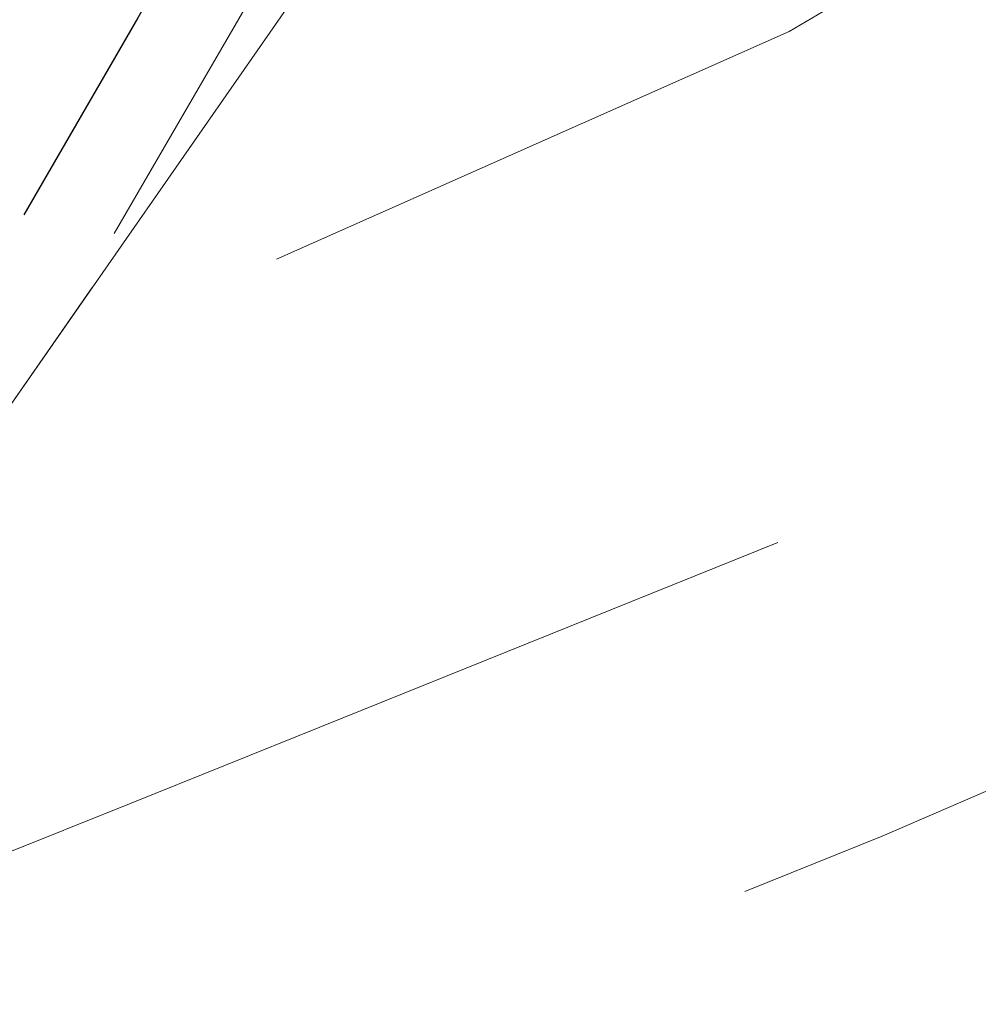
# Model space of a CAD drawing. Extents: x 1926935 to 1928139, y 199322 to 200300.
# Tile 6 of 256: x 1927232 to 1927245, y 199440 to 199453. Entities that reach past the tile are written whole.
import ezdxf

# ---------------------------------------------------------------- set-up
doc = ezdxf.new("R2010")
doc.units = 0
doc.header["$MEASUREMENT"] = 0
for name, pattern in [('DGN Style 2', [14.030763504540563, 8.418458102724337, -5.612305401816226]), ('DGN Style 3', [19.64306890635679, 14.03076350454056, -5.612305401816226]), ('treert', [0.2999994, -0.1499997, -0.1499997])]:
    doc.linetypes.add(name, pattern=pattern)
for name, color, linetype, lineweight in [('DT_X_Contour_Major', 132, 'DGN Style 3', 30), ('DT_X_Contour_Minor', 136, 'DGN Style 3', 0), ('DT_X_Terrain_Ground_Line', 92, 'DGN Style 3', 13), ('SV_X_Top_of_Bank', 97, 'DGN Style 2', 0), ('VG_X_Tree_Line_Rt', 3, 'treert', 0)]:
    doc.layers.add(name, color=color, linetype=linetype, lineweight=lineweight)

# ---------------------------------------------------------------- blocks, each defined once
blk = doc.blocks.new('*U2117', base_point=(1927600.1255, 199832.7095, 682.6088333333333))
at = {"layer": 'DT_X_Contour_Major', "elevation": 714.9999999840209, "flags": 128}
blk.add_lwpolyline([(1927550.322298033, 199578.1028711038), (1927546.807933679, 199580.9571363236), (1927546.035043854, 199581.5024553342), (1927545.22253053, 199581.9151558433), (1927544.370393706, 199582.1952378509), (1927543.478633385, 199582.3427013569), (1927541.047774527, 199582.5591127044), (1927540.202149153, 199582.6073200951), (1927539.488417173, 199582.5896337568), (1927538.906578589, 199582.5060536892), (1927538.4566334, 199582.3565798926), (1927537.432637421, 199581.8701247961), (1927536.30178448, 199581.6795864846), (1927533.677222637, 199581.4728128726), (1927529.558951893, 199581.2498039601), (1927523.946972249, 199581.0105597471), (1927506.99008133, 199580.3509281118), (1927501.418047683, 199580.1323892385), (1927497.41961493, 199579.9714963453), (1927494.99478307, 199579.8682494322), (1927494.143552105, 199579.8226484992), (1927493.971737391, 199579.7779073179), (1927493.772953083, 199579.7773998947), (1927493.305461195, 199579.8094335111), (1927492.569261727, 199579.874008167), (1927491.564354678, 199579.9711238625), (1927487.067855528, 199580.4175299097), (1927482.235658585, 199580.8895550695), (1927478.861931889, 199581.2175374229), (1927469.014102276, 199582.1739079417), (1927465.743985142, 199582.476559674), (1927463.319505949, 199582.6672369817), (1927461.740664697, 199582.745939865), (1927461.007461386, 199582.7126683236), (1927459.559001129, 199582.2961274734), (1927441.331092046, 199569.9678992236), (1927439.151486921, 199568.4930837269), (1927437.706483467, 199567.5146357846), (1927436.996081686, 199567.0325553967), (1927436.08114583, 199566.4088311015), (1927435.731863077, 199566.1607914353), (1927435.370216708, 199565.884465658), (1927434.996206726, 199565.5798537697), (1927434.609833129, 199565.2469557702), (1927433.563018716, 199564.3215129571), (1927432.862742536, 199563.724284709), (1927431.547024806, 199562.6266820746), (1927429.615865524, 199561.0287050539), (1927427.069264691, 199558.9303536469), (1927419.457740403, 199552.6675840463), (1927416.909482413, 199550.6081084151), (1927414.973351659, 199549.1267587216), (1927413.649348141, 199548.2235349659), (1927412.937471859, 199547.898437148), (1927411.855304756, 199547.8023442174), (1927411.448699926, 199547.7005221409), (1927411.040510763, 199547.4671256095), (1927410.630737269, 199547.1021546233), (1927410.219379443, 199546.605609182), (1927409.120312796, 199545.1060553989), (1927408.500474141, 199544.3559004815), (1927407.46525816, 199543.2301010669), (1927406.014664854, 199541.7286571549), (1927404.148694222, 199539.8515687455), (1927398.618936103, 199534.3451403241), (1927396.701273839, 199532.4551441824), (1927395.095605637, 199530.9149770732), (1927393.801931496, 199529.7246389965), (1927392.820251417, 199528.8841299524), (1927390.618429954, 199527.1092112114), (1927389.67708253, 199526.3588110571), (1927388.504406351, 199525.4387996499), (1927387.100401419, 199524.3491769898), (1927385.465067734, 199523.0899430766), (1927380.79573957, 199519.5058376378), (1927379.113526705, 199518.1949713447), (1927377.568884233, 199516.9504515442), (1927376.161812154, 199515.7722782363), (1927374.892310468, 199514.6604514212), (1927371.690399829, 199511.7840419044), (1927370.453575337, 199510.6769465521), (1927369.144534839, 199509.5129676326), (1927367.763278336, 199508.292105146), (1927366.309805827, 199507.0143590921), (1927362.33759113, 199503.5311915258), (1927360.893409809, 199502.2620645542), (1927359.54002687, 199501.0670593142), (1927358.277442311, 199499.9461758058), (1927357.105656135, 199498.8994140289), (1927354.101957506, 199496.2068782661), (1927352.901148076, 199495.1037106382), (1927351.55149376, 199493.8136095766), (1927350.052994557, 199492.3365750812), (1927348.405650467, 199490.6726071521), (1927343.814273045, 199485.9861147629), (1927342.214010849, 199484.3610657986), (1927340.856757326, 199483.0007881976), (1927339.742512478, 199481.90528196), (1927338.871276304, 199481.0745470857), (1927336.871991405, 199479.212282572), (1927335.94189519, 199478.3601228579), (1927334.651070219, 199477.200342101), (1927332.999516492, 199475.7329403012), (1927330.987234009, 199473.9579174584), (1927325.140175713, 199468.8143618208), (1927323.138422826, 199467.0400594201), (1927321.51845789, 199465.5748189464), (1927320.280280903, 199464.4186403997), (1927319.423891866, 199463.57152378), (1927317.649238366, 199461.7246286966), (1927316.764934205, 199460.8524383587), (1927315.443011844, 199459.6210386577), (1927313.683471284, 199458.0304295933), (1927311.486312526, 199456.0806111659), (1927305.043731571, 199450.4021495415), (1927302.854163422, 199448.4527728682), (1927301.117394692, 199446.8634890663), (1927299.83342538, 199445.6342981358), (1927299.002255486, 199444.7652000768), (1927297.389534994, 199442.9277290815), (1927296.613292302, 199442.0908423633), (1927295.494104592, 199440.9582854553), (1927294.031971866, 199439.5300583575), (1927292.226894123, 199437.80616107), (1927283.00299295, 199429.0714099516), (1927282.435866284, 199429.6719843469), (1927282.307514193, 199429.8143212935), (1927282.165512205, 199429.9839431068), (1927282.00986032, 199430.1808497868), (1927281.840558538, 199430.4050413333), (1927281.018633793, 199431.5149332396), (1927281.251842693, 199432.8817134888), (1927281.303497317, 199433.2108925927), (1927281.358514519, 199433.6126669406), (1927281.416894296, 199434.0870365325), (1927281.478636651, 199434.6340013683), (1927281.774613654, 199437.355892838), (1927281.962442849, 199438.9825246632), (1927281.991843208, 199439.3019988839), (1927281.999546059, 199439.5632936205), (1927281.985551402, 199439.7664088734), (1927281.949859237, 199439.9113446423), (1927281.732668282, 199440.4519594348), (1927280.543525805, 199443.6851064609), (1927280.310200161, 199444.4309743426), (1927280.119855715, 199445.2829435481), (1927279.97249247, 199446.2410140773), (1927279.868110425, 199447.3051859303), (1927279.64706657, 199450.2844459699), (1927279.560975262, 199451.3153854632), (1927279.468484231, 199452.1737589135), (1927279.369593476, 199452.8595663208), (1927279.264302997, 199453.372807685), (1927278.758014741, 199455.365279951), (1927276.054859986, 199460.9500372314), (1927275.527071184, 199462.0900084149), (1927275.10219967, 199463.1164545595), (1927274.780245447, 199464.0293756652), (1927274.561208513, 199464.8287717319), (1927273.779176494, 199468.2943949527), (1927273.586879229, 199468.7194879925), (1927273.546703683, 199468.8134411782), (1927273.508590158, 199468.913118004), (1927273.472538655, 199469.0185184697), (1927273.438549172, 199469.1296425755), (1927273.284742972, 199469.661576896), (1927272.218614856, 199469.3202732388), (1927271.982042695, 199469.2426083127), (1927271.729238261, 199469.1558865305), (1927271.460201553, 199469.060107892), (1927271.174932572, 199468.9552723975), (1927269.805802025, 199468.444907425), (1927267.293174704, 199466.5176704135), (1927266.579870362, 199465.9734183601), (1927265.516797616, 199465.1666209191), (1927264.103956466, 199464.0972780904), (1927262.341346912, 199462.7653898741), (1927253.299709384, 199455.9373056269), (1927254.643643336, 199467.8601362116), (1927255.072981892, 199470.3363496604), (1927255.785025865, 199472.6552054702), (1927256.779775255, 199474.8167036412), (1927258.057230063, 199476.8208441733), (1927261.840716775, 199481.9554087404), (1927263.083983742, 199483.6435459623), (1927263.976169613, 199484.8570342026), (1927264.517274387, 199485.5958734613), (1927264.707298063, 199485.8600637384), (1927264.745919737, 199485.9317058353), (1927264.767206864, 199485.9739189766), (1927264.80210199, 199486.0468268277), (1927264.850605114, 199486.1504293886), (1927264.912716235, 199486.2847266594), (1927265.234320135, 199486.9830682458), (1927264.433797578, 199486.8907279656), (1927263.963805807, 199486.8230377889), (1927262.89691159, 199486.6595416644), (1927261.233114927, 199486.4002395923), (1927258.972415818, 199486.0451315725), (1927247.02971427, 199484.1644136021), (1927245.783083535, 199481.2383311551), (1927245.542360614, 199480.6690949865), (1927245.354462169, 199480.2154218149), (1927245.219388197, 199479.8773116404), (1927245.137138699, 199479.654764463), (1927244.988239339, 199479.2153893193), (1927244.973340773, 199478.9484505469), (1927245.040319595, 199478.4771655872), (1927245.189175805, 199477.8015344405), (1927245.419909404, 199476.9215571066), (1927246.144368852, 199474.3024893), (1927246.217834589, 199473.2730304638), (1927245.894887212, 199472.1489548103), (1927245.175526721, 199470.9302623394), (1927244.059753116, 199469.6169530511), (1927240.555806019, 199465.9886391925), (1927239.364114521, 199464.6946950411), (1927238.417000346, 199463.5340979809), (1927237.714463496, 199462.5068480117), (1927237.256503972, 199461.6129451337), (1927236.36138167, 199459.4070002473), (1927235.912726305, 199458.4154488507), (1927235.238101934, 199457.0952533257), (1927234.337508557, 199455.4464136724), (1927233.210946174, 199453.4689298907), (1927229.905487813, 199447.7574476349), (1927228.820650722, 199445.8829639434), (1927228.045233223, 199444.5431245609), (1927227.579235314, 199443.7379294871), (1927227.422656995, 199443.4673787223), (1927227.417674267, 199443.4587690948), (1927227.409241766, 199443.4443278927), (1927227.387681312, 199443.4074615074), (1927227.352992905, 199443.3481699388), (1927227.305176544, 199443.2664531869), (1927227.16016231, 199443.0186416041), (1927227.030991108, 199442.7755510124), (1927226.752238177, 199442.2321379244), (1927226.323903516, 199441.3884023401), (1927225.745987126, 199440.2443442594), (1927222.70001994, 199434.2046540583)], dxfattribs=at)
at = {"layer": 'DT_X_Contour_Minor', "flags": 128}
for points, elevation in [([(1927564.021751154, 199578.4951020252), (1927556.260421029, 199584.7986301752), (1927554.55352542, 199586.0029449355), (1927552.759122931, 199586.9143771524), (1927550.877213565, 199587.5329268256), (1927548.907797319, 199587.8585939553), (1927543.539344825, 199588.3365295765), (1927541.671815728, 199588.4429936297), (1927540.095567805, 199588.4039340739), (1927538.810601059, 199588.2193509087), (1927537.816915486, 199587.8892441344), (1927535.555462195, 199586.8149279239), (1927534.174120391, 199586.4375487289), (1927531.726184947, 199586.1111483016), (1927528.211655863, 199585.8357266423), (1927523.630533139, 199585.6112837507), (1927509.992081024, 199585.0807410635), (1927505.383069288, 199584.8717900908), (1927501.784873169, 199584.6428441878), (1927499.197492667, 199584.3939033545), (1927497.620927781, 199584.1249675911), (1927494.764508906, 199583.3811456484), (1927493.28186124, 199583.1913591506), (1927490.976232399, 199583.1798661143), (1927487.847622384, 199583.3466665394), (1927483.896031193, 199583.6917604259), (1927463.534982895, 199585.7182166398), (1927462.096044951, 199584.8244488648), (1927461.575594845, 199584.5007064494), (1927461.38754798, 199584.3833109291), (1927461.247619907, 199584.2955658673), (1927460.938636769, 199584.1011129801), (1927460.413299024, 199583.7505781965), (1927459.069023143, 199582.8448135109), (1927456.905809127, 199581.3838189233), (1927453.923656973, 199579.3675944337), (1927439.560960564, 199569.6524942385), (1927437.172325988, 199568.0332669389), (1927435.940638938, 199567.19360902), (1927435.470434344, 199566.8596979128), (1927434.983585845, 199566.4877080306), (1927434.480093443, 199566.0776393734), (1927433.959957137, 199565.629491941), (1927432.550735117, 199564.3836604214), (1927431.752876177, 199563.698856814), (1927430.416215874, 199562.5788196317), (1927428.540754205, 199561.0235488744), (1927426.126491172, 199559.0330445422), (1927418.970054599, 199553.1447215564), (1927416.564227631, 199551.2074989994), (1927414.714074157, 199549.8120735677), (1927413.419594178, 199548.9584452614), (1927412.680787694, 199548.6466140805), (1927411.451535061, 199548.5374604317), (1927410.989665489, 199548.4217989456), (1927410.525996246, 199548.1566797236), (1927410.060527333, 199547.7421027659), (1927409.593258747, 199547.1780680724), (1927408.344809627, 199545.4746985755), (1927407.693466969, 199544.6751048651), (1927406.675775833, 199543.5538508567), (1927405.291736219, 199542.1109365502), (1927403.541348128, 199540.3463619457), (1927398.385181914, 199535.2119492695), (1927396.581806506, 199533.437331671), (1927395.038804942, 199531.9642883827), (1927393.756177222, 199530.7928194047), (1927392.733923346, 199529.9229247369), (1927390.355078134, 199528.0053047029), (1927389.338047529, 199527.1945732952), (1927388.071089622, 199526.2005940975), (1927386.554204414, 199525.02336711), (1927384.787391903, 199523.6628923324), (1927379.742655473, 199519.7906292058), (1927377.950938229, 199518.3974973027), (1927376.35933882, 199517.1222989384), (1927374.967857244, 199515.9650341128), (1927373.776493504, 199514.925702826), (1927370.86634731, 199512.3113974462), (1927369.713149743, 199511.2796874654), (1927368.436166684, 199510.1452865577), (1927367.035398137, 199508.9081947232), (1927365.510844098, 199507.5684119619), (1927361.280319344, 199503.8587366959), (1927359.766784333, 199502.5290954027), (1927358.39907287, 199501.3224279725), (1927357.177184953, 199500.2387344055), (1927356.101120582, 199499.2780147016), (1927353.426046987, 199496.8800606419), (1927352.320425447, 199495.8606485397), (1927351.009866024, 199494.6008777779), (1927349.494368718, 199493.1007483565), (1927347.773933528, 199491.3602602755), (1927342.912855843, 199486.3984805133), (1927341.236604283, 199484.6947518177), (1927339.853657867, 199483.3049005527), (1927338.764016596, 199482.2289267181), (1927337.967680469, 199481.466830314), (1927336.235190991, 199479.8530764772), (1927335.377046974, 199479.068745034), (1927334.101982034, 199477.926066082), (1927332.40999617, 199476.4250396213), (1927330.301089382, 199474.5656656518), (1927324.121443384, 199469.129538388), (1927322.027521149, 199467.2768873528), (1927320.380488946, 199465.7960296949), (1927319.180346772, 199464.6869654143), (1927318.427094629, 199463.949694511), (1927317.014275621, 199462.479363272), (1927316.231807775, 199461.7158456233), (1927314.944018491, 199460.5280411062), (1927313.15090777, 199458.9159497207), (1927310.852475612, 199456.879571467), (1927304.049561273, 199450.8835136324), (1927301.775513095, 199448.8683841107), (1927300.055554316, 199447.3200389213), (1927298.889684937, 199446.2384780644), (1927298.277904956, 199445.6237015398), (1927297.38527754, 199444.6066765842), (1927296.955633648, 199444.143466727), (1927296.336172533, 199443.5166058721), (1927295.526894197, 199442.7260940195), (1927294.527798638, 199441.7719311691), (1927289.422445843, 199436.9373188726), (1927288.024120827, 199438.4181136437), (1927287.750308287, 199438.7114627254), (1927287.528152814, 199438.9568836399), (1927287.35765441, 199439.1543763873), (1927287.238813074, 199439.3039409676), (1927286.804753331, 199439.890076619), (1927287.451312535, 199443.684911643), (1927287.529002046, 199444.1567604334), (1927287.580901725, 199444.4884810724), (1927287.607011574, 199444.6800735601), (1927287.668681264, 199445.2472061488), (1927287.903884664, 199447.2841063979), (1927287.950607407, 199447.6811783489), (1927287.98997418, 199447.9994369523), (1927288.021984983, 199448.2388822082), (1927288.046639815, 199448.3995141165), (1927288.144531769, 199448.9652318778), (1927287.868770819, 199449.8624067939), (1927287.757276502, 199450.2659242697), (1927287.54097682, 199451.0919731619), (1927287.21987177, 199452.3405534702), (1927286.793961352, 199454.0116651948), (1927284.561833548, 199462.7960932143), (1927283.475398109, 199465.0406847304), (1927283.238329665, 199465.6093905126), (1927282.992739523, 199466.3535400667), (1927282.738627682, 199467.2731333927), (1927282.475994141, 199468.3681704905), (1927281.764275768, 199471.5221944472), (1927281.523681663, 199472.5969659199), (1927281.335688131, 199473.4557623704), (1927281.200295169, 199474.0985837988), (1927281.117502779, 199474.525430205), (1927280.966857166, 199475.375720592), (1927280.9115156, 199475.6687290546), (1927280.858475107, 199475.910036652), (1927280.80773569, 199476.0996433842), (1927280.759297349, 199476.2375492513), (1927280.538620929, 199476.7604746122), (1927280.201328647, 199477.4739389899), (1927280.136926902, 199477.6099571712), (1927280.088275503, 199477.7122412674), (1927280.05537445, 199477.7807912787), (1927280.038223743, 199477.8156072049), (1927279.994937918, 199477.8993686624), (1927279.878367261, 199477.9398473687), (1927279.804694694, 199477.9300645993), (1927279.633635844, 199477.883368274), (1927279.365190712, 199477.7997583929), (1927278.999359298, 199477.6792349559), (1927277.893960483, 199477.3086210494), (1927277.527126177, 199477.185692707), (1927277.255672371, 199477.0948681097), (1927277.079599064, 199477.0361472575), (1927276.998906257, 199477.0095301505), (1927276.910899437, 199476.9813561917), (1927276.881327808, 199476.9718527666), (1927276.858618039, 199476.96447296), (1927276.842770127, 199476.9592167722), (1927276.833784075, 199476.9560842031), (1927276.807860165, 199476.9464206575), (1927270.322699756, 199471.9721687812), (1927268.972877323, 199470.9384117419), (1927267.702764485, 199469.9689628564), (1927266.512361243, 199469.0638221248), (1927265.401667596, 199468.2229895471), (1927260.404419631, 199464.4491565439), (1927261.147202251, 199471.0388191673), (1927261.384494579, 199472.4074045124), (1927261.778036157, 199473.6890194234), (1927262.327826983, 199474.8836639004), (1927263.033867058, 199475.9913379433), (1927265.124972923, 199478.8291748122), (1927265.836874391, 199479.8081191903), (1927266.404249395, 199480.616574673), (1927266.827097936, 199481.2545412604), (1927267.105420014, 199481.7220189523), (1927267.65491027, 199482.7413076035), (1927267.957773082, 199483.3418954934), (1927268.454243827, 199484.3791926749), (1927269.144322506, 199485.8531991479), (1927270.028009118, 199487.7639149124), (1927274.603631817, 199497.6995768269), (1927263.214189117, 199496.3858045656), (1927260.913634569, 199496.1134829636), (1927258.893160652, 199495.8595634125), (1927257.152767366, 199495.6240459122), (1927255.692454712, 199495.4069304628), (1927249.531183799, 199494.4366631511), (1927245.719469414, 199485.4898353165), (1927244.983431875, 199483.7493313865), (1927244.408911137, 199482.3621743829), (1927243.9959072, 199481.3283643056), (1927243.744420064, 199480.6479011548), (1927243.289143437, 199479.3044619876), (1927243.169259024, 199478.7569858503), (1927243.151063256, 199478.1221368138), (1927243.234556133, 199477.399914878), (1927243.419737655, 199476.590320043), (1927244.049139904, 199474.3149032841), (1927244.112966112, 199473.4205209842), (1927243.832393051, 199472.4439366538), (1927243.207420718, 199471.3851502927), (1927242.238049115, 199470.2441619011), (1927239.193859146, 199467.0919234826), (1927238.13192045, 199465.9021802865), (1927237.229246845, 199464.6971295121), (1927236.485838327, 199463.4767711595), (1927235.901694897, 199462.2411052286), (1927234.556332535, 199458.9255859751), (1927233.987020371, 199457.616743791), (1927233.288105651, 199456.1768566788), (1927232.459588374, 199454.6059246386), (1927231.50146854, 199452.9039476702), (1927228.77367891, 199448.1906158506), (1927227.877924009, 199446.642846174), (1927227.236501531, 199445.534536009), (1927226.849411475, 199444.8656853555), (1927226.716653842, 199444.6362942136), (1927226.701743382, 199444.6105305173), (1927226.676509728, 199444.5673162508), (1927226.611991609, 199444.4569962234), (1927226.508189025, 199444.2795704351), (1927226.365101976, 199444.035038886), (1927225.931157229, 199443.2934804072), (1927225.727529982, 199442.9287286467), (1927225.442106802, 199442.3906422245), (1927225.07488769, 199441.6792211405), (1927224.625872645, 199440.7944653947), (1927222.339611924, 199436.2611577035)], 714.0000000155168), ([(1927537.94793988, 199577.0439906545), (1927508.686450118, 199576.1712541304), (1927503.091096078, 199576.027470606), (1927498.845672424, 199575.9701499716), (1927495.950179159, 199575.9992922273), (1927494.40461628, 199576.1148973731), (1927492.083022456, 199576.5384616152), (1927490.819006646, 199576.726218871), (1927488.768154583, 199576.971817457), (1927485.930466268, 199577.2752573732), (1927482.305941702, 199577.6365386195), (1927471.591427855, 199578.6770770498), (1927467.851026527, 199578.9538852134), (1927464.66570793, 199579.0039058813), (1927462.035472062, 199578.8271390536), (1927459.960318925, 199578.4235847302), (1927451.571463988, 199576.0111603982), (1927437.284297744, 199566.347027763), (1927436.221652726, 199565.6240531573), (1927435.993291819, 199565.4618849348), (1927435.756847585, 199565.2812232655), (1927435.512320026, 199565.0820681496), (1927435.259709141, 199564.8644195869), (1927434.575302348, 199564.2593654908), (1927433.972608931, 199563.7497126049), (1927432.677833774, 199562.6745445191), (1927430.690976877, 199561.0338612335), (1927428.01203824, 199558.8276627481), (1927419.945426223, 199552.1904465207), (1927417.254737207, 199550.0087178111), (1927415.232629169, 199548.441443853), (1927413.879102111, 199547.4886246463), (1927413.194156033, 199547.150260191), (1927412.259074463, 199547.0672279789), (1927411.907734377, 199546.9792453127), (1927411.555025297, 199546.7775714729), (1927411.200947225, 199546.4622064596), (1927410.845500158, 199546.0331502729), (1927409.89581599, 199544.7374122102), (1927409.307481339, 199544.0366960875), (1927408.254740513, 199542.9063512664), (1927406.737593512, 199541.3463777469), (1927404.756040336, 199539.3567755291), (1927398.852690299, 199533.4783313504), (1927396.820741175, 199531.4729566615), (1927395.152406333, 199529.8656657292), (1927393.847685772, 199528.6564585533), (1927392.906579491, 199527.8453351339), (1927390.881781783, 199526.2131176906), (1927390.016117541, 199525.5230487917), (1927388.937723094, 199524.6770051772), (1927387.646598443, 199523.6749868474), (1927386.142743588, 199522.5169938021), (1927381.848823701, 199519.2210460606), (1927380.276115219, 199517.99244538), (1927378.778429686, 199516.7786041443), (1927377.355767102, 199515.5795223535), (1927376.008127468, 199514.3952000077), (1927372.514452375, 199511.2566863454), (1927371.194000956, 199510.0742056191), (1927369.852903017, 199508.8806486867), (1927368.491158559, 199507.6760155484), (1927367.108767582, 199506.4603062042), (1927363.39486295, 199503.2036463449), (1927362.02003532, 199501.995033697), (1927360.680980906, 199500.8116906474), (1927359.377699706, 199499.6536171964), (1927358.110191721, 199498.5208133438), (1927354.777868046, 199495.5336958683), (1927353.481870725, 199494.3467727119), (1927352.093121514, 199493.0263413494), (1927350.611620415, 199491.5724017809), (1927349.037367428, 199489.9849540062), (1927344.715690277, 199485.5737489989), (1927343.191417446, 199484.0273797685), (1927341.859856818, 199482.6966758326), (1927340.721008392, 199481.5816371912), (1927339.774872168, 199480.6822638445), (1927337.50879184, 199478.5714886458), (1927336.506743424, 199477.6515006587), (1927335.200158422, 199476.4746180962), (1927333.589036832, 199475.0408409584), (1927331.673378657, 199473.3501692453), (1927326.158908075, 199468.4991852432), (1927324.24932454, 199466.8032314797), (1927322.656426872, 199465.3536081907), (1927321.38021507, 199464.1503153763), (1927320.420689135, 199463.1933530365), (1927318.284201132, 199460.9698940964), (1927317.298060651, 199459.9890310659), (1927315.942005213, 199458.7140361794), (1927314.216034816, 199457.1449094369), (1927312.120149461, 199455.2816508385), (1927306.037901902, 199449.9207854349), (1927303.932813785, 199448.037161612), (1927302.179235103, 199446.4069391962), (1927300.777165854, 199445.0301181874), (1927299.72660604, 199443.9066985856), (1927297.393792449, 199441.2487815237), (1927296.31269929, 199440.0777523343), (1927294.819030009, 199438.5581025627), (1927292.912784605, 199436.6898322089), (1927290.593963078, 199434.4729412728), (1927283.860337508, 199428.0964046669), (1927281.614453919, 199425.9589442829), (1927279.927022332, 199424.3289655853), (1927278.798042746, 199423.2064685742), (1927278.227515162, 199422.5914532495), (1927276.868107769, 199420.9055056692), (1927276.652669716, 199421.2903423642), (1927276.586373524, 199421.3970616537), (1927276.479815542, 199421.5522895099), (1927276.33299577, 199421.7560259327), (1927276.145914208, 199422.0082709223), (1927275.178922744, 199423.298600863), (1927275.340907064, 199424.587808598), (1927275.380095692, 199424.9106147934), (1927275.428239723, 199425.3265157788), (1927275.485339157, 199425.8355115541), (1927275.551393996, 199426.4376021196), (1927275.880545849, 199429.4645792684), (1927275.948647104, 199430.0543473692), (1927275.949333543, 199430.1950038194), (1927275.922206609, 199430.3642154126), (1927275.867266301, 199430.5619821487), (1927275.78451262, 199430.7883040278), (1927275.333430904, 199431.9111014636), (1927272.863712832, 199438.625992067), (1927272.394594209, 199439.9665294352), (1927272.045688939, 199441.1103312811), (1927271.816997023, 199442.0573976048), (1927271.708518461, 199442.8077284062), (1927271.482782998, 199445.8502225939), (1927270.881617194, 199449.6029952), (1927270.701677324, 199450.4660150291), (1927270.419500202, 199451.4467433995), (1927270.035085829, 199452.5451803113), (1927269.548434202, 199453.7613257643), (1927267.038839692, 199459.7113244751), (1927266.723024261, 199460.7839317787), (1927266.662402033, 199460.9854490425), (1927266.615884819, 199461.1303119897), (1927266.583472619, 199461.2185206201), (1927266.565165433, 199461.2500749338), (1927266.512643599, 199461.2651349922), (1927264.382827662, 199460.3442195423), (1927263.968205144, 199460.1671756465), (1927263.637115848, 199460.030722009), (1927263.389559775, 199459.9348586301), (1927263.225536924, 199459.8795855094), (1927262.655007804, 199459.7163548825), (1927254.694013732, 199453.6677303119), (1927253.161615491, 199452.4990159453), (1927251.976275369, 199451.5851405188), (1927251.137993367, 199450.9261040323), (1927250.646769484, 199450.521906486), (1927249.799583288, 199449.7838316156), (1927249.160786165, 199449.3960508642), (1927247.879784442, 199448.7862647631), (1927245.95657812, 199447.954473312), (1927243.391167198, 199446.9006765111), (1927235.693798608, 199443.7945445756), (1927233.118622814, 199442.7576069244), (1927231.166121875, 199441.9763929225), (1927229.83629579, 199441.4509025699), (1927229.129144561, 199441.1811358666), (1927227.282013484, 199440.5189130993), (1927223.060427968, 199432.1481503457)], 715.9999999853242), ([(1927531.930199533, 199572.7871245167), (1927508.544982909, 199572.0896503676), (1927503.935164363, 199571.9999406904), (1927500.127944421, 199572.0297291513), (1927497.123323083, 199572.1790157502), (1927494.92130035, 199572.4478004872), (1927490.1193712, 199573.3238906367), (1927488.149330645, 199573.6496605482), (1927485.840655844, 199573.9699026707), (1927483.193346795, 199574.2846170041), (1927480.207403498, 199574.5938035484), (1927471.793375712, 199575.4109306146), (1927468.621917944, 199575.5609707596), (1927465.41806548, 199575.398245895), (1927462.18181832, 199574.9227560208), (1927458.913176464, 199574.1345011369), (1927443.583926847, 199569.726193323), (1927436.64359307, 199565.0311322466), (1927436.362159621, 199564.839275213), (1927436.25472056, 199564.7629784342), (1927436.143478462, 199564.6779808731), (1927436.028433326, 199564.5842825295), (1927435.909585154, 199564.4818834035), (1927435.58758598, 199564.1972180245), (1927435.082475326, 199563.7751405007), (1927433.808642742, 199562.7224069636), (1927431.766088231, 199561.0390174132), (1927428.95481179, 199558.7249718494), (1927420.433112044, 199551.713308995), (1927417.599992, 199549.4093272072), (1927415.49190668, 199547.7561289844), (1927414.108856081, 199546.7537143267), (1927413.450840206, 199546.402083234), (1927412.66284417, 199546.3321117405), (1927412.366768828, 199546.2579684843), (1927412.069539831, 199546.0880173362), (1927411.77115718, 199545.8222582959), (1927411.471620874, 199545.4606913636), (1927410.671319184, 199544.3687690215), (1927410.114488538, 199543.7174916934), (1927409.044222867, 199542.5826014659), (1927407.460522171, 199540.964098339), (1927405.36338645, 199538.8619823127), (1927399.086444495, 199532.6115223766), (1927396.940208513, 199530.4907691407), (1927395.20920703, 199528.8163543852), (1927393.893440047, 199527.5882781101), (1927392.992907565, 199526.8065403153), (1927391.145133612, 199525.3170241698), (1927390.355152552, 199524.6872865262), (1927389.371039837, 199523.9152107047), (1927388.192795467, 199523.0007967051), (1927386.820419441, 199521.9440445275), (1927382.901907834, 199518.9362544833), (1927381.438703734, 199517.7899194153), (1927379.987975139, 199516.6067567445), (1927378.549722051, 199515.3867664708), (1927377.123944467, 199514.1299485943), (1927373.338504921, 199510.7293307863), (1927371.934426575, 199509.471464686), (1927370.561271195, 199508.2483297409), (1927369.219038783, 199507.0599259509), (1927367.907729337, 199505.9062533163), (1927364.452134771, 199502.8761011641), (1927363.146660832, 199501.7280028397), (1927361.821934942, 199500.5563219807), (1927360.4779571, 199499.3610585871), (1927359.114727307, 199498.1422126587), (1927355.453778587, 199494.8605134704), (1927354.062593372, 199493.5898347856), (1927352.634749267, 199492.2390731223), (1927351.170246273, 199490.8082284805), (1927349.669084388, 199489.2973008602), (1927345.617107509, 199485.161383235), (1927344.168824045, 199483.6936937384), (1927342.862956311, 199482.3925634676), (1927341.699504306, 199481.2579924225), (1927340.678468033, 199480.2899806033), (1927338.145592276, 199477.9306947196), (1927337.071591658, 199476.9428784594), (1927335.749246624, 199475.7488940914), (1927334.178557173, 199474.3487416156), (1927332.359523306, 199472.742421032), (1927327.177640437, 199468.1840086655), (1927325.360226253, 199466.5664035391), (1927323.794395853, 199465.132397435), (1927322.480149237, 199463.8819903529), (1927321.417486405, 199462.815182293), (1927318.919163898, 199460.2151594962), (1927317.831187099, 199459.125623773), (1927316.440998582, 199457.8070337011), (1927314.748598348, 199456.2593892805), (1927312.753986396, 199454.4826905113), (1927307.032072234, 199449.4394213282), (1927305.011464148, 199447.6215503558), (1927303.241075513, 199445.9503893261), (1927301.720906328, 199444.4259382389), (1927300.450956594, 199443.0481970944), (1927297.398049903, 199439.5698339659), (1927296.101766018, 199438.1495673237), (1927294.50259438, 199436.4975397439), (1927292.600534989, 199434.6137512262), (1927290.395587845, 199432.4982017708), (1927284.111878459, 199426.5477219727), (1927281.899010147, 199424.407916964), (1927279.973187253, 199422.4513617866), (1927278.334409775, 199420.6780564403), (1927276.982677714, 199419.0880009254), (1927271.344367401, 199412.0953247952), (1927270.450811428, 199413.6914825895), (1927270.266550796, 199414.0130714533), (1927270.09672146, 199414.2937704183), (1927269.941323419, 199414.5335794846), (1927269.800356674, 199414.7324986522), (1927269.176184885, 199415.5653783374), (1927269.608259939, 199419.0041957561), (1927269.691934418, 199419.6643086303), (1927269.75778283, 199420.1708683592), (1927269.805805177, 199420.5238749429), (1927269.836001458, 199420.7233283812), (1927269.935323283, 199421.295820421), (1927269.39241006, 199422.5727057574), (1927269.289191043, 199422.8181388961), (1927269.212211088, 199423.0072017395), (1927269.161470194, 199423.1398942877), (1927269.136968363, 199423.2162165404), (1927269.083850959, 199423.4408563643), (1927268.664096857, 199424.9628197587), (1927268.510654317, 199425.4532599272), (1927268.230221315, 199426.2723104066), (1927267.822797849, 199427.4199711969), (1927267.288383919, 199428.8962422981), (1927264.498141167, 199436.5522648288), (1927263.888435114, 199437.5973111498), (1927263.75743196, 199437.8667310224), (1927263.625725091, 199438.2271136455), (1927263.493314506, 199438.6784590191), (1927263.360200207, 199439.2207671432), (1927263.004290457, 199440.788205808), (1927262.869108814, 199441.4173757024), (1927262.730496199, 199442.129306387), (1927262.588452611, 199442.9239978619), (1927262.442978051, 199443.8014501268), (1927262.050471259, 199446.2516705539), (1927261.898094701, 199447.1115674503), (1927261.735345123, 199447.8535928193), (1927261.562222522, 199448.4777466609), (1927261.3787269, 199448.9840289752), (1927260.49821028, 199451.0716462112), (1927260.387403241, 199451.4479813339), (1927260.347183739, 199451.5241192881), (1927260.274013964, 199451.5912466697), (1927260.167893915, 199451.6493634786), (1927260.028823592, 199451.6984697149), (1927259.302944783, 199451.9066074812), (1927258.587631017, 199451.5973115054), (1927258.396643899, 199451.5230489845), (1927258.130245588, 199451.43281684), (1927257.788436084, 199451.3266150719), (1927257.371215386, 199451.2044436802), (1927255.248226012, 199450.5970480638), (1927253.754852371, 199449.4624087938), (1927253.365365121, 199449.1542844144), (1927252.836920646, 199448.7161852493), (1927252.169518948, 199448.1481112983), (1927251.363160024, 199447.4500625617), (1927249.027593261, 199445.4152995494), (1927248.016524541, 199444.6488943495), (1927246.734993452, 199443.8757510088), (1927245.182999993, 199443.0958695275), (1927243.360544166, 199442.3092499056), (1927238.140045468, 199440.2026133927), (1927236.278261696, 199439.4580236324), (1927234.608284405, 199438.8042317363), (1927233.130113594, 199438.2412377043), (1927231.843749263, 199437.7690415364), (1927226.288264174, 199435.7773211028), (1927223.420835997, 199430.0916466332)], 716.9999999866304), ([(1927245.881457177, 199468.9897441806), (1927247.181076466, 199470.3400078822), (1927248.107156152, 199471.312507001), (1927248.659696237, 199471.9072415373), (1927248.838696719, 199472.1242114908), (1927248.802439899, 199472.2552872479), (1927249.12163161, 199472.2776495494), (1927249.01807402, 199472.1371116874), (1927248.997611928, 199472.1014896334), (1927248.980607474, 199472.0548539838), (1927248.96706066, 199471.9972047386), (1927248.956971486, 199471.9285418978), (1927248.934677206, 199471.7307561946), (1927248.881618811, 199471.3592252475), (1927248.739164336, 199470.3929716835), (1927248.507313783, 199468.8319955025), (1927248.186067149, 199466.6762967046), (1927247.210214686, 199460.1348030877), (1927246.615859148, 199457.8667176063), (1927245.564681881, 199455.9685813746), (1927244.056682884, 199454.4403943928), (1927242.091862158, 199453.2821566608), (1927231.856781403, 199448.7402621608), (1927236.039972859, 199455.9683743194), (1927236.845175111, 199457.3750377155), (1927237.46798553, 199458.4972655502), (1927237.908404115, 199459.3350578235), (1927238.166430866, 199459.8884145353), (1927238.611313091, 199460.9847850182), (1927238.943088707, 199461.5369248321), (1927239.604753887, 199462.3710664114), (1927240.596308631, 199463.4872097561), (1927241.917752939, 199464.8853548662), (1927245.881457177, 199468.9897441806)], 715.9999999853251)]:
    blk.add_lwpolyline(points, dxfattribs=dict(at, elevation=elevation))

msp = doc.modelspace()

# ---------------------------------------------------------------- linework, layer by layer
at = {"layer": 'SV_X_Top_of_Bank'}
msp.add_polyline3d([(1927224.184, 199425.737, 719.1175), (1927227.777, 199442.8807000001, 715.501900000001), (1927239.95, 199460.3640999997, 716.988099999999), (1927248.885, 199472.0642000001, 716.0142000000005), (1927264.526, 199486.1729000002, 715.075599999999), (1927285.116, 199509.7235, 712.8779999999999), (1927304.983, 199530.7530999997, 710.7487000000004), (1927322.796, 199550.9915, 709.310099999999), (1927342.414, 199570.9270999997, 707.3059999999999), (1927367.81, 199590.9409000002, 704.631599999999), (1927391.105, 199610.3354000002, 701.480599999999), (1927413.984, 199628.8592999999, 697.090099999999)], dxfattribs=at)
at = {"layer": 'VG_X_Tree_Line_Rt'}
msp.add_polyline3d([(1927224.184, 199425.737, 719.1175), (1927227.777, 199442.8807000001, 715.501900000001), (1927239.95, 199460.3640999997, 716.988099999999), (1927264.526, 199486.1729000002, 715.075599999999), (1927285.116, 199509.7235, 712.8779999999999), (1927304.983, 199530.7530999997, 710.7487000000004), (1927322.796, 199550.9915, 709.310099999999), (1927342.414, 199570.9270999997, 707.3059999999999), (1927367.81, 199590.9409000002, 704.631599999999), (1927391.105, 199610.3354000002, 701.480599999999), (1927413.984, 199628.8592999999, 697.090099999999), (1927438.656, 199650.9874000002, 689.9102000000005), (1927441.566, 199666.4837000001, 685.6032999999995), (1927428.293, 199680.7727000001, 686.7684000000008), (1927422.512, 199693.885, 684.244)], dxfattribs=at)

# ---------------------------------------------------------------- block references
at = {"layer": 'DT_X_Terrain_Ground_Line'}
msp.add_blockref('*U2117', (1927600.1255, 199832.7095, 682.6088333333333), dxfattribs=at)

doc.saveas('drawing.dxf')
